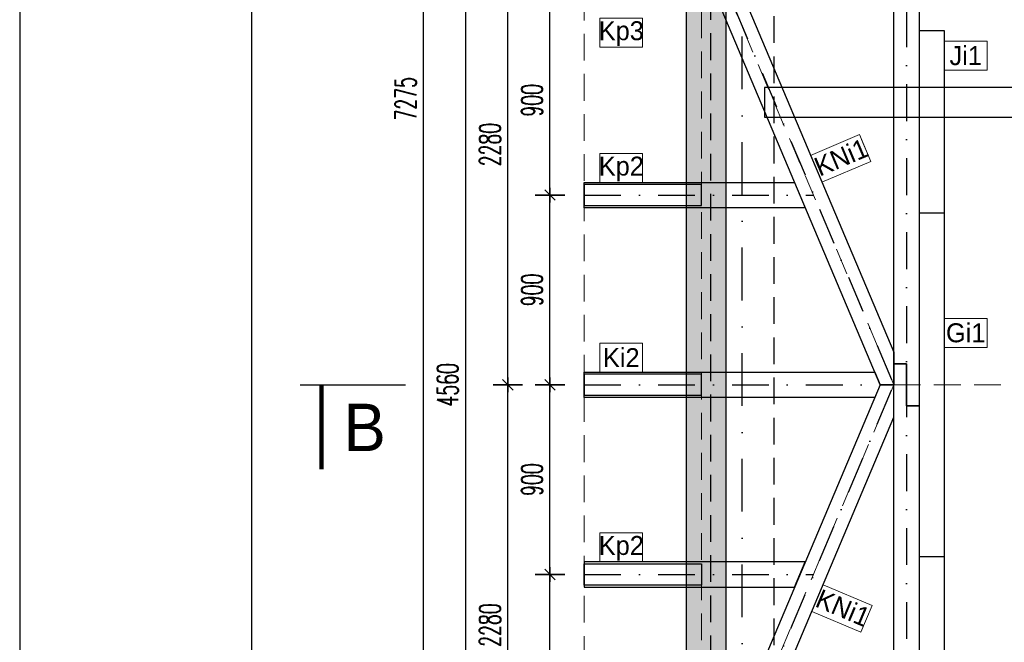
# Model space of a CAD drawing. Header units: centimetres. Extents: x 152786 to 159501, y -6718 to 1403.
# Tile 64 of 89: x 152786 to 153253, y 533 to 829. Entities that reach past the tile are written whole.
import ezdxf
from ezdxf.enums import TextEntityAlignment as Align

# ---------------------------------------------------------------- set-up
doc = ezdxf.new("R2010")
doc.units = ezdxf.units.CM
doc.header["$LTSCALE"] = 0.1
for name, pattern in [('DASHDOT', [1, 0.5, -0.25, 0, -0.25]), ('DASHED', [19.05, 12.7, -6.35]), ('DASHEDX2', [38.1, 25.4, -12.7])]:
    doc.linetypes.add(name, pattern=pattern)
doc.layers.get('0').update_dxf_attribs({"color": 45})
doc.layers.add('A_opisy więźby', color=51, linetype='Continuous', lineweight=13)
doc.layers.add('A_widok dachu', color=51, linetype='Continuous', lineweight=15)
for name, color, linetype in [('A_wymiary_zewn', 4, 'Continuous'), ('Format', 7, 'Continuous'), ('hatch_R&F', 4, 'Continuous'), ('osie_R&F', 6, 'DASHDOT'), ('ozn_graficzne_PROKON', 5, 'Continuous'), ('ozn_graficzne_R&F', 5, 'Continuous'), ('widoki_przerywana_R&F', 4, 'DASHEDX2'), ('więźba_R&F', 3, 'Continuous'), ('wymiary_R&F', 3, 'Continuous'), ('ściany_murowane_R&F', 13, 'Continuous')]:
    doc.layers.add(name, color=color, linetype=linetype)
doc.styles.add('simplex 0.6', font='simplex.shx', dxfattribs={"width": 0.6})
doc.styles.add('TECH', font='FL Pismo Techniczne.ttf')
doc.dimstyles.new('1_50 [mm] żelbet', dxfattribs={"dimtxt": 10, "dimasz": 0.5, "dimexe": 0.18, "dimexo": 0.0625, "dimgap": 3.5, "dimtad": 1, "dimlfac": 10, "dimrnd": 5, "dimdsep": 46, "dimtxsty": 'simplex 0.6', "dimblk1": 'KR', "dimblk2": 'KR', "dimsah": 1, "dimcen": 0.09, "dimse1": 1, "dimse2": 1, "dimclrd": 8, "dimadec": 0, "dimazin": 0, "dimtfac": 1, "dimtofl": 0, "dimtmove": 0, "dimatfit": 3, "dimfxl": 1, "dimtvp": 1, "dimtfill": 1, "dimtfillclr": 256, "dimtolj": 1, "dimtzin": 0, "dimarcsym": 0})
doc.dimstyles.new('PRĘTY 50', dxfattribs={"dimscale": 5, "dimtxt": 1.6, "dimasz": 0.4, "dimexe": 0, "dimexo": 0, "dimgap": 0.5, "dimtad": 1, "dimdec": 1, "dimlfac": 10, "dimrnd": 10, "dimzin": 12, "dimdsep": 46, "dimtxsty": 'TECH', "dimblk1": 'W', "dimblk2": 'W', "dimsah": 1, "dimcen": 0, "dimdle": 10, "dimse1": 1, "dimse2": 1, "dimsd1": 1, "dimsd2": 1, "dimclrd": 7, "dimclre": 256, "dimclrt": 256, "dimaunit": 1, "dimadec": 0, "dimazin": 0, "dimtfac": 8e-05, "dimtdec": 1, "dimtix": 1, "dimtmove": 2, "dimatfit": 3, "dimldrblk": 'W', "dimfxl": 1, "dimtolj": 1, "dimtzin": 9, "dimarcsym": 0})

# ---------------------------------------------------------------- blocks, each defined once
blk = doc.blocks.new('więźba')
at = {"layer": 'osie_R&F', "ltscale": 350}
for points in [[(149226.5, -4194.75), (149226.5, -4760.75)], [(149117, -4232.75), (149220.5, -4477.75)], [(149073.5, -4387.75), (149182.48, -4387.75)], [(149073.5, -4387.75), (149182.48, -4387.75)], [(149073.5, -4477.75), (149220.5, -4477.75)], [(149117, -4722.75), (149220.5, -4477.75)], [(149073.5, -4567.75), (149182.48, -4567.75)], [(149073.5, -4567.75), (149182.48, -4567.75)]]:
    blk.add_lwpolyline(points, dxfattribs=at)
at = {"layer": 'więźba_R&F'}
for points in [[(149232.5, -4487.75), (149226.5, -4487.75), (149226.5, -4467.75), (149220.5, -4467.75), (149220.5, -4194.75), (149232.5, -4194.75), (149232.5, -4487.75)], [(149117, -4248.17), (149117, -4232.75), (149123.52, -4232.75), (149220.5, -4462.33), (149220.5, -4477.75), (149213.99, -4477.75), (149117, -4248.17)], [(149220.5, -4467.75), (149226.5, -4467.75), (149226.5, -4487.75), (149232.5, -4487.75), (149232.5, -4760.75), (149220.5, -4760.75), (149220.5, -4467.75)], [(149073.5, -4483.75), (149073.5, -4471.75), (149211.46, -4471.75), (149213.99, -4477.75), (149211.46, -4483.75), (149073.5, -4483.75)], [(149117, -4707.33), (149117, -4722.75), (149123.52, -4722.75), (149220.5, -4493.17), (149220.5, -4477.75), (149213.99, -4477.75), (149117, -4707.33)]]:
    blk.add_lwpolyline(points, dxfattribs=at)
for points in [[(149232.5, -4645.75), (149244.5, -4645.75), (149244.5, -4309.75), (149232.5, -4309.75)], [(149232.5, -4559.25), (149244.5, -4559.25), (149244.5, -4396.25), (149232.5, -4396.25)]]:
    blk.add_lwpolyline(points, close=True, dxfattribs=at)
at = {"layer": 'więźba_R&F', "color": 7}
blk.add_lwpolyline([(149159.05, -4350.75), (150182.3, -4350.75), (150182.3, -4336.75), (149159.05, -4336.75)], close=True, dxfattribs=at)
at = {"layer": 'więźba_R&F', "color": 6}
for points in [[(149073.5, -4393.75), (149073.5, -4381.75), (149173.44, -4381.75), (149173.44, -4381.75), (149178.5, -4393.75), (149073.5, -4393.75)], [(149073.5, -4561.75), (149073.5, -4573.75), (149173.44, -4573.75), (149173.44, -4573.75), (149178.5, -4561.75), (149073.5, -4561.75)]]:
    blk.add_lwpolyline(points, dxfattribs=at)
for points in [[(149073.5, -4392.75), (149129.18, -4392.75), (149129.18, -4382.75), (149073.5, -4382.75)], [(149073.5, -4482.75), (149129.18, -4482.75), (149129.18, -4472.75), (149073.5, -4472.75)], [(149073.5, -4562.75), (149129.18, -4562.75), (149129.18, -4572.75), (149073.5, -4572.75)]]:
    blk.add_lwpolyline(points, close=True, dxfattribs=at)
blk = doc.blocks.new('obrys_dachu')
at = {"layer": 'A_widok dachu', "linetype": 'DASHED', "ltscale": 10}
blk.add_line((149220.5, -4477.75), (149816.66, -4477.75), dxfattribs=at)
blk.add_lwpolyline([(149767.45, -4194.75), (149089.81, -4194.75, 0.283468), (149073.5, -4215.95), (149073.5, -4739.55, 0.283468), (149089.81, -4760.75), (150080.5, -4760.75), (150314.9, -4605.06), (150314.9, -4362.72), (150080.5, -4194.75), (150080.5, -3943.25, 0.414214), (150068, -3930.75), (149750, -3930.75, 0.414214), (149737.5, -3943.25), (149737.5, -4232.75)], format="xyb", dxfattribs=at)
for points in [[(149079.96, -4202.6), (149129.18, -4262.42), (149129.18, -4693.09), (149079.96, -4752.9)], [(149129.18, -4693.09), (149220.5, -4477.75), (149129.18, -4262.42)]]:
    blk.add_lwpolyline(points, dxfattribs=at)
blk = doc.blocks.new('KR')
for p, q in [((0, -14), (0, 14)), ((-7, 0), (7, 0)), ((-4.95, -4.95), (4.95, 4.95))]:
    blk.add_line(p, q)
blk = doc.blocks.new('*D505')
at = {"layer": 'Defpoints', "color": 0, "transparency": 16777216}
for p in [(154254.91, 541.48), (153128.51, 429.3), (154254.91, 303.41)]:
    blk.add_point(p, dxfattribs=at)
at = {"layer": 'wymiary_R&F', "color": 8, "lineweight": -2, "transparency": 16777216}
blk.add_line((153129.01, 303.41), (154254.41, 303.41), dxfattribs=at)
at = {"layer": 'wymiary_R&F', "color": 8, "lineweight": -2, "transparency": 16777216, "xscale": 0.5, "yscale": 0.5, "zscale": 0.5, "rotation": 180}
blk.add_blockref('KR', (153128.51, 303.41), dxfattribs=at)
at = {"layer": 'wymiary_R&F', "color": 8, "lineweight": -2, "transparency": 16777216, "xscale": 0.5, "yscale": 0.5, "zscale": 0.5}
blk.add_blockref('KR', (154254.91, 303.41), dxfattribs=at)
at = {"layer": 'wymiary_R&F', "color": 0, "transparency": 16777216, "insert": (153691.71, 311.91), "char_height": 10, "attachment_point": 5, "style": 'simplex 0.6', "bg_fill": 3, "box_fill_scale": 1.1, "bg_fill_color": 256, "bg_fill_true_color": 13158600, "bg_fill_transparency": 0}
blk.add_mtext('\\A1;11265', dxfattribs=at)
blk = doc.blocks.new('*D512')
at = {"layer": 'Defpoints', "color": 0, "transparency": 16777216}
for p in [(153037.31, 565.3), (153053.53, 565.3), (153053.53, 475.3)]:
    blk.add_point(p, dxfattribs=at)
at = {"layer": 'wymiary_R&F', "color": 8, "lineweight": -2, "transparency": 16777216}
blk.add_line((153037.31, 475.8), (153037.31, 564.8), dxfattribs=at)
at = {"layer": 'wymiary_R&F', "color": 8, "lineweight": -2, "transparency": 16777216, "xscale": 0.5, "yscale": 0.5, "zscale": 0.5}
for p, rotation in [((153037.31, 565.3), 90), ((153037.31, 475.3), 270)]:
    blk.add_blockref('KR', p, dxfattribs=dict(at, rotation=rotation))
at = {"layer": 'wymiary_R&F', "color": 0, "transparency": 16777216, "insert": (153028.81, 520.3), "char_height": 10, "attachment_point": 5, "rotation": 90, "style": 'simplex 0.6', "bg_fill": 3, "box_fill_scale": 1.1, "bg_fill_color": 256, "bg_fill_true_color": 13158600, "bg_fill_transparency": 0}
blk.add_mtext('\\A1;900', dxfattribs=at)
blk = doc.blocks.new('*D513')
at = {"layer": 'Defpoints', "color": 0, "transparency": 16777216}
for p in [(153037.31, 655.3), (153053.53, 655.3), (153053.53, 565.3)]:
    blk.add_point(p, dxfattribs=at)
at = {"layer": 'wymiary_R&F', "color": 8, "lineweight": -2, "transparency": 16777216}
blk.add_line((153037.31, 565.8), (153037.31, 654.8), dxfattribs=at)
at = {"layer": 'wymiary_R&F', "color": 8, "lineweight": -2, "transparency": 16777216, "xscale": 0.5, "yscale": 0.5, "zscale": 0.5}
for p, rotation in [((153037.31, 655.3), 90), ((153037.31, 565.3), 270)]:
    blk.add_blockref('KR', p, dxfattribs=dict(at, rotation=rotation))
at = {"layer": 'wymiary_R&F', "color": 0, "transparency": 16777216, "insert": (153028.81, 610.3), "char_height": 10, "attachment_point": 5, "rotation": 90, "style": 'simplex 0.6', "bg_fill": 3, "box_fill_scale": 1.1, "bg_fill_color": 256, "bg_fill_true_color": 13158600, "bg_fill_transparency": 0}
blk.add_mtext('\\A1;900', dxfattribs=at)
blk = doc.blocks.new('*D514')
at = {"layer": 'Defpoints', "color": 0, "transparency": 16777216}
for p in [(153037.31, 745.3), (153053.53, 745.3), (153053.53, 655.3)]:
    blk.add_point(p, dxfattribs=at)
at = {"layer": 'wymiary_R&F', "color": 8, "lineweight": -2, "transparency": 16777216}
blk.add_line((153037.31, 655.8), (153037.31, 744.8), dxfattribs=at)
at = {"layer": 'wymiary_R&F', "color": 8, "lineweight": -2, "transparency": 16777216, "xscale": 0.5, "yscale": 0.5, "zscale": 0.5}
for p, rotation in [((153037.31, 745.3), 90), ((153037.31, 655.3), 270)]:
    blk.add_blockref('KR', p, dxfattribs=dict(at, rotation=rotation))
at = {"layer": 'wymiary_R&F', "color": 0, "transparency": 16777216, "insert": (153028.81, 700.3), "char_height": 10, "attachment_point": 5, "rotation": 90, "style": 'simplex 0.6', "bg_fill": 3, "box_fill_scale": 1.1, "bg_fill_color": 256, "bg_fill_true_color": 13158600, "bg_fill_transparency": 0}
blk.add_mtext('\\A1;900', dxfattribs=at)
blk = doc.blocks.new('*D515')
at = {"layer": 'Defpoints', "color": 0, "transparency": 16777216}
for p in [(153037.31, 835.3), (153053.53, 835.3), (153053.53, 745.3)]:
    blk.add_point(p, dxfattribs=at)
at = {"layer": 'wymiary_R&F', "color": 8, "lineweight": -2, "transparency": 16777216}
blk.add_line((153037.31, 745.8), (153037.31, 834.8), dxfattribs=at)
at = {"layer": 'wymiary_R&F', "color": 8, "lineweight": -2, "transparency": 16777216, "xscale": 0.5, "yscale": 0.5, "zscale": 0.5}
for p, rotation in [((153037.31, 835.3), 90), ((153037.31, 745.3), 270)]:
    blk.add_blockref('KR', p, dxfattribs=dict(at, rotation=rotation))
at = {"layer": 'wymiary_R&F', "color": 0, "transparency": 16777216, "insert": (153028.81, 790.3), "char_height": 10, "attachment_point": 5, "rotation": 90, "style": 'simplex 0.6', "bg_fill": 3, "box_fill_scale": 1.1, "bg_fill_color": 256, "bg_fill_true_color": 13158600, "bg_fill_transparency": 0}
blk.add_mtext('\\A1;900', dxfattribs=at)
blk = doc.blocks.new('*D527')
at = {"layer": 'Defpoints', "color": 0, "transparency": 16777216}
for p in [(152997.31, 883.28), (153126.53, 883.28), (153128.51, 427.28)]:
    blk.add_point(p, dxfattribs=at)
at = {"layer": 'wymiary_R&F', "color": 8, "lineweight": -2, "transparency": 16777216}
blk.add_line((152997.31, 427.78), (152997.31, 882.78), dxfattribs=at)
at = {"layer": 'wymiary_R&F', "color": 8, "linetype": 'ByBlock', "lineweight": -2, "transparency": 16777216, "xscale": 0.5, "yscale": 0.5, "zscale": 0.5}
for p, rotation in [((152997.31, 883.28), 90), ((152997.31, 427.28), 270)]:
    blk.add_blockref('KR', p, dxfattribs=dict(at, rotation=rotation))
at = {"layer": 'wymiary_R&F', "color": 0, "transparency": 16777216, "insert": (152988.81, 655.28), "char_height": 10, "attachment_point": 5, "rotation": 90, "style": 'simplex 0.6', "bg_fill": 3, "box_fill_scale": 1.1, "bg_fill_color": 256, "bg_fill_true_color": 13158600, "bg_fill_transparency": 0}
blk.add_mtext('\\A1;4560', dxfattribs=at)
blk = doc.blocks.new('W')
at = {"lineweight": 18}
for p, q in [((66734.272, -158580.872), (66863.494, -158581.143)), ((66733.14, -158581.999), (66732.869, -158711.221))]:
    blk.add_line(p, q, dxfattribs=at)
for radius in [3.765, 2.447]:
    blk.add_circle((66798.503, -158672.515), radius, dxfattribs=at)
for centre, radius, start, end in [((66734.269, -158582.001), 1.129, 89.8798, 179.8798), ((66862.505, -158583.964), 2.824, 16.7493, 89.8798), ((66863.488, -158583.966), 2.824, 16.545, 89.8798), ((66805.956, -158667.717), 85.33, 64.98828, 86.63544), ((66799.917, -158770.445), 188.235, 76.25086, 86.63543), ((66786.8, -158606.748), 81.882, 341.53714, 16.7493), ((66786.8, -158606.748), 82.824, 341.53714, 16.54501), ((66805.956, -158667.717), 84.154, 64.98828, 128.20069), ((66805.956, -158667.717), 81.801, 68.48995, 128.20069), ((66838.392, -158613.201), 26.353, 6.1436, 76.2509), ((66825.597, -158617.882), 28.235, 68.49, 110.1351), ((66829.599, -158617.043), 29.412, 17.0473, 64.9883), ((66857.996, -158706.248), 122.353, 110.1351, 143.97002), ((66829.599, -158617.043), 28.235, 17.0473, 64.9883), ((66768.465, -158620.076), 23.529, 128.2007, 152.2825), ((66768.465, -158620.076), 21.176, 128.2007, 152.2825), ((66807.753, -158625.116), 21.176, 71.1464, 130.05), ((66801.224, -158644.236), 41.38, 19.4301, 71.1464), ((66816.102, -158621.181), 43.529, 334.0837, 17.0473), ((66816.102, -158621.181), 42.353, 334.0837, 17.0473), ((66762.615, -158617.002), 16.921, 152.2825, 197.573), ((66945.529, -158789.02), 235.294, 130.05004, 136.60143), ((66762.615, -158617.002), 14.568, 152.2825, 197.573), ((66806.22, -158618.367), 58.918, 332.83643, 7.79053), ((66927.732, -158571.3), 185.882, 195.6602, 198.49274), ((66927.732, -158571.3), 188.235, 195.6602, 198.49274), ((66733.52, -158580.493), 128.235, 314.87977, 339.83879), ((66830.601, -158628.26), 23.569, 333.8014, 8.7092), ((66857.996, -158706.248), 114.824, 136.60143, 154.98438), ((66743.861, -158632.797), 8, 340.0899, 18.4927), ((66820.278, -158637.515), 21.176, 326.9725, 19.4301), ((66743.861, -158632.797), 5.647, 340.0899, 18.4927), ((66733.142, -158580.869), 141.176, 291.28942, 338.47012), ((66733.142, -158580.869), 142.118, 291.28942, 338.49166), ((66812.327, -158673.031), 65.882, 143.97002, 193.16671), ((66926.154, -158698.822), 188.235, 160.08992, 177.01679), ((66837.529, -158667.136), 94.118, 159.86028, 196.56363), ((66837.529, -158667.136), 91.765, 159.86028, 193.16671), ((66733.52, -158580.493), 131.765, 314.87977, 333.80136), ((66733.142, -158580.869), 134.588, 318.23663, 334.08368), ((66733.142, -158580.869), 135.765, 318.43708, 334.08368), ((66733.142, -158580.869), 125.106, 292.5922, 326.97255), ((66788.059, -158673.613), 37.647, 154.9844, 188.6731), ((66835.24, -158679.727), 9.412, 103.137, 134.8798), ((66833.529, -158672.395), 1.882, 13.4726, 103.137), ((66733.142, -158580.869), 128.235, 289.92076, 315.118), ((66826.207, -158674.149), 9.412, 314.1224, 13.4726), ((66733.142, -158580.869), 132.706, 291.38849, 315.99781), ((66733.142, -158580.869), 131.765, 295.95818, 315.11162), ((66772.707, -158675.954), 22.118, 188.6731, 292.5922), ((66764.527, -158689.081), 26.353, 179.8798, 260.1733), ((66764.86, -158688.749), 18.303, 196.5636, 252.8378), ((66780.501, -158678.15), 23.569, 261.0503, 295.9582), ((66758.795, -158634.636), 73.412, 279.6886, 288.0475), ((66766.904, -158682.132), 25.229, 252.8378, 279.6886), ((66735.694, -158710.244), 2.824, 179.8798, 253.0102), ((66735.692, -158711.227), 2.824, 179.8798, 253.2145), ((66758.795, -158634.636), 81.882, 253.01024, 288.2224), ((66758.795, -158634.636), 82.824, 253.21454, 288.2224), ((66767.11, -158682.395), 33.412, 257.7647, 281.3719)]:
    blk.add_arc(centre, radius, start, end, dxfattribs=at)
blk = doc.blocks.new('*D533')
at = {"layer": 'Defpoints', "color": 0, "transparency": 16777216}
for p in [(152977.31, 1154.8), (153128.51, 1154.8), (153128.51, 427.28)]:
    blk.add_point(p, dxfattribs=at)
at = {"layer": 'wymiary_R&F', "color": 8, "lineweight": -2, "transparency": 16777216}
blk.add_line((152977.31, 427.78), (152977.31, 1154.3), dxfattribs=at)
at = {"layer": 'wymiary_R&F', "color": 8, "linetype": 'ByBlock', "lineweight": -2, "transparency": 16777216, "xscale": 0.5, "yscale": 0.5, "zscale": 0.5}
for p, rotation in [((152977.31, 1154.8), 90), ((152977.31, 427.28), 270)]:
    blk.add_blockref('KR', p, dxfattribs=dict(at, rotation=rotation))
at = {"layer": 'wymiary_R&F', "color": 0, "transparency": 16777216, "insert": (152968.81, 791.04), "char_height": 10, "attachment_point": 5, "rotation": 90, "style": 'simplex 0.6', "bg_fill": 3, "box_fill_scale": 1.1, "bg_fill_color": 256, "bg_fill_true_color": 13158600, "bg_fill_transparency": 0}
blk.add_mtext('\\A1;7275', dxfattribs=at)
blk = doc.blocks.new('*D534')
at = {"layer": 'Defpoints', "color": 0, "transparency": 16777216}
for p in [(153017.31, 655.3), (153127.03, 655.3), (153128.51, 427.28)]:
    blk.add_point(p, dxfattribs=at)
at = {"layer": 'wymiary_R&F', "color": 8, "lineweight": -2, "transparency": 16777216}
blk.add_line((153017.31, 427.78), (153017.31, 654.8), dxfattribs=at)
at = {"layer": 'wymiary_R&F', "color": 8, "lineweight": -2, "transparency": 16777216, "xscale": 0.5, "yscale": 0.5, "zscale": 0.5}
for p, rotation in [((153017.31, 655.3), 90), ((153017.31, 427.28), 270)]:
    blk.add_blockref('KR', p, dxfattribs=dict(at, rotation=rotation))
at = {"layer": 'wymiary_R&F', "color": 0, "transparency": 16777216, "insert": (153008.81, 541.29), "char_height": 10, "attachment_point": 5, "rotation": 90, "style": 'simplex 0.6', "bg_fill": 3, "box_fill_scale": 1.1, "bg_fill_color": 256, "bg_fill_true_color": 13158600, "bg_fill_transparency": 0}
blk.add_mtext('\\A1;2280', dxfattribs=at)
blk = doc.blocks.new('*D535')
at = {"layer": 'Defpoints', "color": 0, "transparency": 16777216}
for p in [(153017.31, 883.28), (153126.53, 883.28), (153127.03, 655.3)]:
    blk.add_point(p, dxfattribs=at)
at = {"layer": 'wymiary_R&F', "color": 8, "lineweight": -2, "transparency": 16777216}
blk.add_line((153017.31, 655.8), (153017.31, 882.78), dxfattribs=at)
at = {"layer": 'wymiary_R&F', "color": 8, "lineweight": -2, "transparency": 16777216, "xscale": 0.5, "yscale": 0.5, "zscale": 0.5}
for p, rotation in [((153017.31, 883.28), 90), ((153017.31, 655.3), 270)]:
    blk.add_blockref('KR', p, dxfattribs=dict(at, rotation=rotation))
at = {"layer": 'wymiary_R&F', "color": 0, "transparency": 16777216, "insert": (153008.81, 769.29), "char_height": 10, "attachment_point": 5, "rotation": 90, "style": 'simplex 0.6', "bg_fill": 3, "box_fill_scale": 1.1, "bg_fill_color": 256, "bg_fill_true_color": 13158600, "bg_fill_transparency": 0}
blk.add_mtext('\\A1;2280', dxfattribs=at)
blk = doc.blocks.new('osie_więźba')
at = {"layer": 'osie_R&F', "ltscale": 500}
blk.add_lwpolyline([(155628.51, 285.07), (155628.51, 1305.94)], dxfattribs=at)

msp = doc.modelspace()

# ---------------------------------------------------------------- hatches: boundary and pattern name
at = {"layer": 'hatch_R&F'}
h = msp.add_hatch(dxfattribs=at)
h.set_pattern_fill('WOOD8', color=256, scale=1.5, angle=90)
h.set_pattern_definition([(79.6952, (147357.331, -148527.0185), (38.09980505, 228.600036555), [4.259694, -421.711222]), (90, (147358.093, -148522.827), (-38.1, 38.1), [4.191, -33.909]), (108.4349, (147358.093, -148518.636), (-38.0999391, 76.2000172), [3.6144705, -116.868283]), (262.875, (147356.95, -148515.2075), (38.09993454, 266.70001447), [3.071736, -304.1002935]), (264.8056, (147356.569, -148518.2555), (38.09981744, 381.000025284), [4.208298, -416.619957]), (284.0362, (147356.188, -148522.4465), (38.09992533, -114.30002066), [4.712703, -152.377597]), (99.4623, (147357.331, -148523.9705), (-38.0999298, 190.50002997), [2.3175465, -229.4357235]), (83.6598, (147356.95, -148521.6845), (-38.10006039, -304.79997661), [3.450108, -341.560061]), (275.7106, (147357.331, -148518.2555), (38.10005066, -342.89997768), [3.8290125, -379.071264]), (258.6901, (147357.712, -148522.0655), (38.0999093, 152.40002937), [1.942719, -192.329905]), (84.8056, (147357.712, -148530.4475), (-38.09981744, -381.000025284), [4.208298, -416.619957]), (78.6901, (147358.093, -148526.2565), (-38.0999093, -152.40002937), [3.885438, -190.387186]), (90, (147358.855, -148522.446), (-38.1, 38.1), [4.572, -33.528]), (110.556, (147358.855, -148517.8745), (-76.1998468, 190.50007021), [3.255264, -322.271288]), (93.8141, (147357.712, -148514.8265), (-38.100233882, 533.39997427), [5.727687, -567.04089]), (84.8056, (147357.331, -148509.1115), (-38.09981744, -381.000025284), [4.208298, -416.619957]), (90, (147357.712, -148504.92), (-38.1, 38.1), [4.191, -33.909]), (95.1944, (147357.712, -148538.8295), (-38.09981744, 381.000025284), [4.208298, -416.619957]), (84.8056, (147357.331, -148534.6385), (-38.09981744, -381.000025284), [4.208298, -416.619957]), (90, (147356.95, -148538.83), (-38.1, 38.1), [2.286, -35.814]), (95.1944, (147356.95, -148536.5435), (-38.09981744, 381.000025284), [4.208298, -416.619957]), (90, (147356.57, -148532.352), (-38.1, 38.1), [3.81, -34.29]), (100.3048, (147356.569, -148528.5425), (38.09980505, -228.600036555), [4.259694, -421.711222]), (95.1944, (147355.807, -148524.3515), (-38.09981744, 381.000025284), [4.208298, -416.619957]), (84.8056, (147355.426, -148520.1605), (-38.09981744, -381.000025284), [4.208298, -416.619957]), (84.8056, (147355.807, -148515.9695), (-38.09981744, -381.000025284), [4.208298, -416.619957]), (81.8699, (147356.188, -148511.7785), (-38.09997482, -228.59999127), [5.3881395, -264.019513]), (90, (147356.95, -148506.444), (-38.1, 38.1), [5.715, -32.385]), (77.4712, (147379.81, -148507.9685), (38.09998475, 190.50001162), [3.5126295, -347.751997]), (84.2894, (147380.572, -148504.5395), (-38.10005066, -342.89997768), [3.8290125, -379.071264]), (98.1301, (147379.81, -148507.9685), (-38.09997482, 228.59999127), [2.6940885, -266.713602]), (99.4623, (147379.429, -148505.3015), (-38.0999298, 190.50002997), [4.6350555, -227.118177]), (90, (147378.667, -148538.83), (-38.1, 38.1), [4.572, -33.528]), (80.5377, (147378.667, -148534.2575), (-38.0999298, -190.50002997), [2.3175465, -229.4357235]), (291.8014, (147379.048, -148531.9715), (-38.09999637, 114.30000984), [2.0517615, -203.123025]), (282.9946, (147379.81, -148533.8765), (-76.199908, 342.900029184), [5.083188, -503.234211]), (82.875, (147379.81, -148503.7775), (-38.09993454, -266.70001447), [3.071736, -304.1002935]), (97.125, (147379.81, -148503.7775), (-38.09993454, 266.70001447), [3.071736, -304.1002935]), (90, (147379.43, -148538.83), (-38.1, 38.1), [3.048, -35.052]), (284.0362, (147379.429, -148535.7815), (38.09992533, -114.30002066), [3.1418025, -153.948536]), (86.6335, (147378.286, -148530.4475), (-38.10041802, -609.59997445), [6.488202, -642.331443]), (87.7094, (147378.667, -148523.9705), (-38.09983787, -914.400004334), [9.53262, -943.729075]), (93.1798, (147379.048, -148514.4455), (-38.09965868, 647.700018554), [6.8685915, -679.98895]), (99.4623, (147378.667, -148507.5875), (-38.0999298, 190.50002997), [6.952602, -224.800668]), (100.3048, (147382.096, -148538.8295), (38.09980505, -228.600036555), [4.259694, -421.711222]), (105.9454, (147381.334, -148534.6385), (38.09999644, -152.40000495), [5.5474365, -271.824755]), (90, (147379.81, -148529.304), (-38.1, 38.1), [4.953, -33.147]), (81.8699, (147379.81, -148524.3515), (-38.09997482, -228.59999127), [5.3881395, -264.019513]), (93.5763, (147380.572, -148519.0175), (-38.09964605, 571.50002525), [6.1078875, -604.681557]), (81.2538, (147380.191, -148512.9215), (38.100159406, 266.6999754), [5.0112555, -496.115988]), (75.9638, (147380.953, -148507.9685), (-38.09992533, -114.30002066), [4.712703, -152.377597]), (90, (147382.096, -148503.396), (-38.1, 38.1), [2.667, -35.433]), (264.8056, (147378.286, -148530.4475), (38.09981744, 381.000025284), [8.416557, -412.411697]), (85.2364, (147376, -148538.8295), (-38.099677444, -419.10003665), [9.1756995, -449.60907]), (90, (147376.762, -148529.685), (-38.1, 38.1), [8.763, -29.337]), (94.0856, (147376.762, -148520.9225), (-38.09985294, 495.300005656), [10.695165, -524.0637855]), (90, (147376, -148510.254), (-38.1, 38.1), [9.525, -28.575]), (97.125, (147384.001, -148538.8295), (-38.09993454, 266.70001447), [9.2151705, -297.956859]), (96.3402, (147382.858, -148529.6855), (-38.10006039, 304.79997661), [6.9002145, -338.109954]), (87.5104, (147382.096, -148522.8275), (-38.100680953, -838.199979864), [8.771268, -868.356607]), (83.4802, (147382.477, -148514.0645), (-114.299982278, -990.599992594), [13.4217915, -1328.758531]), (93.0128, (147359.236, -148538.8295), (-38.100156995, 685.800000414), [7.24902, -717.6529335]), (81.8699, (147358.855, -148531.5905), (-38.09997482, -228.59999127), [8.0822295, -261.325462]), (87.6141, (147359.998, -148523.5895), (-38.099342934, -876.300019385), [9.1519245, -906.04147]), (100.6197, (147360.379, -148514.4455), (76.200307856, -419.099938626), [6.2022225, -614.020819]), (90, (147359.236, -148508.35), (-38.1, 38.1), [7.62, -30.48]), (86.8202, (147354.664, -148538.8295), (-38.09965868, -647.700018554), [6.8685915, -679.98895]), (96.009, (147355.045, -148531.9715), (38.09997376, -380.999991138), [7.279005, -720.620466]), (96.7098, (147354.283, -148524.7325), (38.099767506, -342.900038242), [6.5216535, -645.645267]), (84.2894, (147353.521, -148518.2555), (-38.10005066, -342.89997768), [7.6580235, -375.242252]), (77.9052, (147354.283, -148510.6355), (-76.200256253, -342.899946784), [5.4550815, -540.053898]), (99.4623, (147355.426, -148505.3015), (-38.0999298, 190.50002997), [4.6350555, -227.118177]), (93.8141, (147361.903, -148538.8295), (-38.100233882, 533.39997427), [5.727687, -567.04089]), (77.1957, (147361.522, -148533.1145), (-114.300282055, -495.299917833), [8.595741, -850.979426]), (90, (147363.427, -148524.732), (-38.1, 38.1), [9.525, -28.575]), (95.4403, (147363.427, -148515.2075), (38.099747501, -419.100012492), [8.037195, -795.683181]), (96.7098, (147362.665, -148507.2065), (38.099767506, -342.900038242), [6.5216535, -645.645267]), (90, (147351.997, -148538.83), (-38.1, 38.1), [6.477, -31.623]), (98.1301, (147351.997, -148532.3525), (-38.09997482, 228.59999127), [10.776318, -258.6313725]), (87.6141, (147350.473, -148521.6845), (-38.099342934, -876.300019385), [9.1519245, -906.04147]), (84.4725, (147350.854, -148512.5405), (76.199443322, 800.100066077), [11.8661685, -1174.7515875]), (96.8428, (147386.668, -148538.8295), (76.200304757, -647.699976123), [9.593352, -949.74015]), (90, (147385.525, -148529.304), (-38.1, 38.1), [10.668, -27.432]), (86.3478, (147385.525, -148518.6365), (-76.1995157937, -1181.100036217), [17.943423, -1776.400727]), (90, (147373.333, -148538.83), (-38.1, 38.1), [9.144, -28.956]), (94.7636, (147373.333, -148529.6855), (-38.099677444, 419.10003665), [9.1756995, -449.60907]), (88.1524, (147372.571, -148520.5415), (-38.099783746, -1143.00001771), [11.8171335, -1169.897228]), (87.2737, (147372.952, -148508.7305), (-38.099848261, -762.000010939), [8.0100675, -792.99656]), (84.8056, (147367.237, -148538.8295), (-38.09981744, -381.000025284), [8.416557, -412.411697]), (90, (147368, -148530.447), (-38.1, 38.1), [12.192, -25.908]), (91.9092, (147367.999, -148518.2555), (-38.100923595, 1104.899963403), [11.436363, -1132.1984595]), (93.5763, (147367.618, -148506.8255), (-38.09964605, 571.50002525), [6.1078875, -604.681557])])
h.paths.add_polyline_path([(153102.0341, 410.2969), (153102.0341, 900.2969), (153121.0341, 900.2969), (153121.0341, 410.2969)])

# ---------------------------------------------------------------- linework, layer by layer
at = {"layer": 'A_opisy więźby'}
for points in [[(153244.7901, 818.2969), (153244.7901, 804.5241), (153224.5341, 804.5241), (153224.5341, 818.2969)], [(153244.7901, 686.7969), (153244.7901, 673.0241), (153224.5341, 673.0241), (153224.5341, 686.7969)]]:
    msp.add_lwpolyline(points, close=True, dxfattribs=at)
at = {"layer": 'ozn_graficzne_PROKON', "color": 1}
msp.add_line((152918.8142, 655.2969), (152968.8142, 655.2969), dxfattribs=at)
at = {"layer": 'ściany_murowane_R&F', "lineweight": -3, "ltscale": 0.5}
msp.add_lwpolyline([(153121.0341, 410.2969), (153121.0341, 900.2969), (153102.0341, 900.2969), (153102.0341, 410.2969)], close=True, dxfattribs=at)

# ---------------------------------------------------------------- texts
at = {"layer": 'A_opisy więźby', "char_height": 9, "width": 24.506, "attachment_point": 5, "style": 'TECH', "bg_fill": 3, "box_fill_scale": 1, "bg_fill_color": 1, "bg_fill_transparency": 0}
for insert, rotation in [((153175.5684, 763.2265), 22.901577), ((153176.4229, 549.3901), 337.098423)]:
    msp.add_mtext('KNi1', dxfattribs=dict(at, insert=insert, rotation=rotation))
at = {"layer": 'ozn_graficzne_PROKON', "color": 5, "style": 'TECH'}
msp.add_text('B', height=22.5, dxfattribs=at).set_placement((152949.3892, 623.8277), align=Align.CENTER)

# ---------------------------------------------------------------- leaders
at = {"layer": 'ozn_graficzne_PROKON', "color": 2}
msp.add_leader([(152928.8142, 655.2969), (152928.8142, 615.2969)], dimstyle='PRĘTY 50', override={"dimscale": 5, "dimtxt": 1.6, "dimasz": 3, "dimgap": 0.5, "dimtad": 0, "dimclrd": 2, "dimlwd": 65534}, dxfattribs=at)

# ---------------------------------------------------------------- next in the draw order: linework, layer by layer
at = {"layer": 'A_opisy więźby'}
msp.add_lwpolyline([(153184.3216, 773.9929), (153189.6813, 761.3058), (153166.4161, 751.4774), (153161.0564, 764.1646)], close=True, dxfattribs=at)
at = {"layer": 'Format'}
msp.add_lwpolyline([(152785.6077, -81.8405), (154885.6077, -81.8405), (154885.6077, 1403.1595), (152785.6077, 1403.1595)], close=True, dxfattribs=at)
at = {"layer": 'ozn_graficzne_R&F'}
msp.add_lwpolyline([(152895.6077, -31.8405), (154835.6077, -31.8405), (154835.6077, 1353.1595), (152895.6077, 1353.1595)], close=True, dxfattribs=at)
at = {"layer": 'widoki_przerywana_R&F', "ltscale": 5}
msp.add_lwpolyline([(153143.5341, 868.2969), (153143.5341, 442.2969), (154038.3592, 442.2969), (154239.9303, 559.6185), (154239.9303, 740.9927), (154050.1358, 868.2969), (153143.5341, 868.2969)], dxfattribs=at)

# ---------------------------------------------------------------- next in the draw order: block references
at = {"layer": 'A_widok dachu'}
msp.add_blockref('obrys_dachu', (3980.03, 5133.048), dxfattribs=at)
at = {"layer": 'więźba_R&F'}
msp.add_blockref('więźba', (3980.03, 5133.048), dxfattribs=at)

# ---------------------------------------------------------------- next in the draw order: dimensions: what is measured, and where the dimension line sits
at = {"layer": 'wymiary_R&F'}
dim = msp.add_linear_dim(base=(153037.3069, 565.2969), p1=(153053.5341, 475.2969), p2=(153053.5341, 565.2969), angle=90, dimstyle='1_50 [mm] żelbet', dxfattribs=at)
dim.commit()
dim.dimension.update_dxf_attribs({"geometry": '*D512', "text_midpoint": (153028.8069, 520.2969)})
dim = msp.add_linear_dim(base=(154254.9084, 303.4091), p1=(153128.5121, 429.2969), p2=(154254.9084, 541.4803), dimstyle='1_50 [mm] żelbet', dxfattribs=at)
dim.commit()
dim.dimension.update_dxf_attribs({"geometry": '*D505', "text_midpoint": (153691.7103, 311.9091)})

# ---------------------------------------------------------------- next in the draw order: linework, layer by layer
at = {"layer": 'A_opisy więźby'}
msp.add_lwpolyline([(153190.244, 550.62), (153184.8843, 537.9328), (153161.6191, 547.7612), (153166.9788, 560.4483)], close=True, dxfattribs=at)

# ---------------------------------------------------------------- next in the draw order: dimensions: what is measured, and where the dimension line sits
at = {"layer": 'wymiary_R&F'}
dim = msp.add_linear_dim(base=(153037.3069, 655.2969), p1=(153053.5341, 565.2969), p2=(153053.5341, 655.2969), angle=90, dimstyle='1_50 [mm] żelbet', dxfattribs=at)
dim.commit()
dim.dimension.update_dxf_attribs({"geometry": '*D513', "text_midpoint": (153028.8069, 610.2969)})

# ---------------------------------------------------------------- next in the draw order: dimensions: what is measured, and where the dimension line sits
dim = msp.add_linear_dim(base=(153037.3069, 745.2969), p1=(153053.5341, 655.2969), p2=(153053.5341, 745.2969), angle=90, dimstyle='1_50 [mm] żelbet', dxfattribs=at)
dim.commit()
dim.dimension.update_dxf_attribs({"geometry": '*D514', "text_midpoint": (153028.8069, 700.2969)})

# ---------------------------------------------------------------- next in the draw order: dimensions: what is measured, and where the dimension line sits
dim = msp.add_linear_dim(base=(153037.3069, 835.2969), p1=(153053.5341, 745.2969), p2=(153053.5341, 835.2969), angle=90, dimstyle='1_50 [mm] żelbet', dxfattribs=at)
dim.commit()
dim.dimension.update_dxf_attribs({"geometry": '*D515', "text_midpoint": (153028.8069, 790.2969)})

# ---------------------------------------------------------------- next in the draw order: dimensions: what is measured, and where the dimension line sits
dim = msp.add_linear_dim(base=(152997.3069, 883.2838), p1=(153128.5121, 427.2838), p2=(153126.5341, 883.2838), angle=90, dimstyle='1_50 [mm] żelbet', dxfattribs=at)
dim.commit()
dim.dimension.update_dxf_attribs({"geometry": '*D527', "text_midpoint": (152988.8069, 655.2838)})

# ---------------------------------------------------------------- next in the draw order: linework, layer by layer
at = {"layer": 'widoki_przerywana_R&F', "ltscale": 5}
msp.add_lwpolyline([(153113.5341, 412.2969), (154046.4541, 412.2969), (154269.9303, 542.3681), (154269.9303, 756.9939), (154047.5097, 906.1819), (154025.5341, 906.1819), (154025.5341, 920.922), (154025.5341, 1167.2969), (153752.5341, 1167.2969), (153752.5341, 898.2969), (153113.5341, 898.2969)], close=True, dxfattribs=at)

# ---------------------------------------------------------------- next in the draw order: dimensions: what is measured, and where the dimension line sits
at = {"layer": 'wymiary_R&F'}
dim = msp.add_linear_dim(base=(152977.3069, 1154.7969), p1=(153128.5121, 427.2838), p2=(153128.5121, 1154.7969), angle=90, dimstyle='1_50 [mm] żelbet', dxfattribs=at)
dim.commit()
dim.dimension.update_dxf_attribs({"geometry": '*D533', "text_midpoint": (152968.8069, 791.0404)})

# ---------------------------------------------------------------- next in the draw order: dimensions: what is measured, and where the dimension line sits
dim = msp.add_linear_dim(base=(153017.3069, 655.2969), p1=(153128.5121, 427.2838), p2=(153127.0341, 655.2969), angle=90, dimstyle='1_50 [mm] żelbet', dxfattribs=at)
dim.commit()
dim.dimension.update_dxf_attribs({"geometry": '*D534', "text_midpoint": (153008.8069, 541.2904)})

# ---------------------------------------------------------------- next in the draw order: linework, layer by layer
at = {"layer": 'A_opisy więźby'}
msp.add_lwpolyline([(153081.3024, 585.0697), (153081.3024, 571.2969), (153061.0464, 571.2969), (153061.0464, 585.0697)], close=True, dxfattribs=at)

# ---------------------------------------------------------------- next in the draw order: dimensions: what is measured, and where the dimension line sits
at = {"layer": 'wymiary_R&F'}
dim = msp.add_linear_dim(base=(153017.3069, 883.2838), p1=(153127.0341, 655.2969), p2=(153126.5341, 883.2838), angle=90, dimstyle='1_50 [mm] żelbet', dxfattribs=at)
dim.commit()
dim.dimension.update_dxf_attribs({"geometry": '*D535', "text_midpoint": (153008.8069, 769.2904)})

# ---------------------------------------------------------------- next in the draw order: linework, layer by layer
at = {"layer": 'A_opisy więźby'}
for points in [[(153081.3024, 829.2969), (153081.3024, 815.5241), (153061.0464, 815.5241), (153061.0464, 829.2969)], [(153081.3024, 765.0697), (153081.3024, 751.2969), (153061.0464, 751.2969), (153061.0464, 765.0697)], [(153081.3024, 675.0697), (153081.3024, 661.2969), (153061.0464, 661.2969), (153061.0464, 675.0697)]]:
    msp.add_lwpolyline(points, close=True, dxfattribs=at)

# ---------------------------------------------------------------- next in the draw order: block references
at = {"layer": 'A_wymiary_zewn'}
msp.add_blockref('osie_więźba', (-2500, 9.5), dxfattribs=at)

# ---------------------------------------------------------------- next in the draw order: texts
at = {"layer": 'A_opisy więźby', "char_height": 9, "width": 18.756, "attachment_point": 5, "style": 'TECH', "bg_fill": 3, "box_fill_scale": 1, "bg_fill_color": 1, "bg_fill_transparency": 0}
for s, insert in [('Kp3', (153071.1744, 821.9378)), ('Ji1', (153234.6621, 811.4105)), ('Kp2', (153071.1744, 757.7106)), ('Gi1', (153234.6621, 679.9105)), ('Ki2', (153071.1744, 668.1833)), ('Kp2', (153071.1744, 577.7106))]:
    msp.add_mtext(s, dxfattribs=dict(at, insert=insert))

doc.saveas('drawing.dxf')
